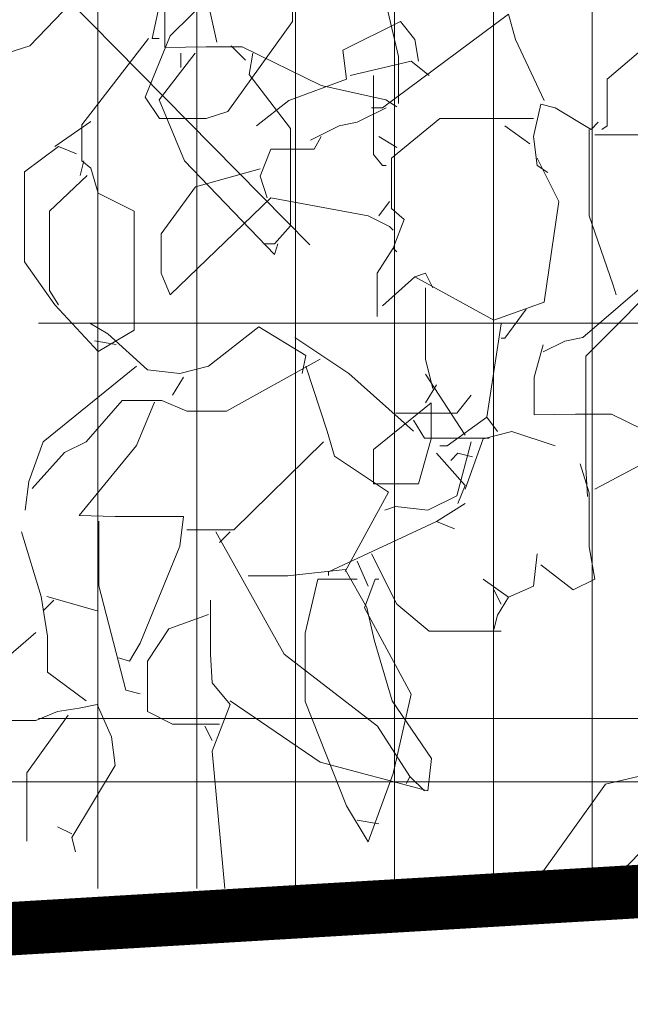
# Model space of a CAD drawing. Header units: millimetres. Extents: x 14400 to 93787, y -21104 to 39413.
# Tile 39 of 256: x 23182 to 23216, y 9741 to 9796. Entities that reach past the tile are written whole.
import ezdxf

# ---------------------------------------------------------------- set-up
doc = ezdxf.new("R2010")
doc.units = ezdxf.units.MM
doc.linetypes.add('HIDDEN', pattern=[9.525, 6.35, -3.175])
for name, color, linetype, lineweight in [('!MODUS_OPIS', 3, 'Continuous', 13), ('__MODUS_ŚCIANY', 2, 'Continuous', 35), ('_MODUS - zielen', 66, 'Continuous', 9), ('Hatch', 4, 'Continuous', 5), ('Opis', 8, 'Continuous', 13), ('Widok', 1, 'Continuous', 15)]:
    doc.layers.add(name, color=color, linetype=linetype, lineweight=lineweight)

msp = doc.modelspace()

# ---------------------------------------------------------------- hatches: boundary and pattern name
at = {"layer": 'Hatch', "ltscale": 2, "true_color": 0xc7c7c7}
h = msp.add_hatch(dxfattribs=at)
h.set_pattern_fill('GRATE', color=9, scale=7, angle=90)
h.paths.add_polyline_path([(23182.90184, 9824.23322), (23670.94642, 9824.23322), (23670.94642, 9747.23322), (23182.90184, 9747.23322)])

# ---------------------------------------------------------------- linework, layer by layer
at = {"layer": '!MODUS_OPIS', "linetype": 'HIDDEN', "ltscale": 2}
msp.add_lwpolyline([(23639.40184, 9753.23322), (22997.375, 9753.23322)], dxfattribs=at)
at = {"layer": '__MODUS_ŚCIANY', "ltscale": 2, "const_width": 3}
msp.add_lwpolyline([(22482.72843, 9742.23322), (23135.03227, 9742.23322), (23219.34561, 9747.23322), (23815.53999, 9747.23322)], dxfattribs=at)
at = {"layer": '_MODUS - zielen', "transparency": 33554687, "elevation": -6681.00084}
for points in [[(23204.05189, 9802.42277), (23200.8172, 9801.21003), (23198.79644, 9799.49196), (23196.77569, 9799.49196), (23192.73312, 9797.57179), (23190.30736, 9795.14644), (23188.89252, 9791.71031), (23189.7004, 9790.49756), (23192.32812, 9790.49756), (23193.541, 9790.90176), (23197.17963, 9795.95485), (23197.17963, 9799.39085), (23197.17963, 9799.59295)], [(23203.13545, 9791.35321), (23203.13545, 9793.98066), (23201.61909, 9800.44872), (23196.97061, 9802.47001), (23192.72514, 9798.83178), (23191.71529, 9798.62954), (23190.50242, 9798.02324)], [(23187.06576, 9799.43808), (23182.41728, 9794.5871), (23178.57668, 9793.37449), (23177.7688, 9794.1829), (23181.81137, 9799.84229), (23185.24697, 9800.65083), (23187.06576, 9801.66147), (23187.06576, 9799.43808)], [(23190.50242, 9798.42744), (23189.99696, 9796.60839), (23189.99696, 9794.48612), (23192.3212, 9794.53661), (23194.34289, 9794.53661), (23198.7894, 9792.36385), (23202.42803, 9791.55518), (23203.03394, 9791.15097)], [(23192.11923, 9798.42744), (23192.92817, 9794.78934)], [(23189.69348, 9796.81036), (23189.28954, 9794.99131), (23189.69348, 9794.99131)], [(23211.3281, 9791.5082), (23209.71128, 9794.9442), (23209.30734, 9796.35918), (23202.23205, 9791.10387), (23201.62614, 9791.10387)], [(23204.25386, 9793.73146), (23204.05189, 9794.9442), (23203.24295, 9795.95485), (23200.00932, 9794.3379), (23200.21129, 9792.72095), (23196.97766, 9791.5082), (23195.15781, 9790.09322)], [(23189.08757, 9794.99131), (23185.34848, 9790.14033), (23185.34848, 9788.11904), (23185.85394, 9787.71484), (23186.25788, 9786.29999), (23188.27863, 9785.28935), (23188.27863, 9778.61932), (23186.25788, 9777.40644), (23183.83212, 9780.03417), (23182.11379, 9782.45966), (23182.11379, 9787.5126), (23184.03409, 9788.92772), (23185.045, 9788.52325)], [(23193.73605, 9794.5871), (23194.54486, 9793.77869)], [(23216.98748, 9794.54), (23214.86521, 9792.72095), (23214.86521, 9790.09322), (23214.56173, 9789.89112)], [(23191.71529, 9794.1829), (23189.69348, 9791.55518), (23191.10833, 9788.11904), (23196.16167, 9782.86386), (23196.36364, 9783.4703)], [(23190.90636, 9794.1829), (23190.90636, 9793.37449)], [(23194.9488, 9794.1829), (23194.74683, 9792.97002), (23197.07107, 9789.93836), (23197.07107, 9784.48094), (23196.16167, 9783.4703), (23195.55576, 9783.4703)], [(23204.85977, 9792.92305), (23203.84992, 9793.73146), (23200.41326, 9792.92305)], [(23201.72765, 9792.92305), (23201.72765, 9788.47628), (23202.23205, 9787.86984), (23202.43507, 9787.86984)], [(23202.43507, 9791.10387), (23200.8172, 9790.29546), (23199.80735, 9790.09322), (23198.19053, 9789.28482)], [(23211.53007, 9787.46563), (23210.92416, 9787.86984), (23210.72219, 9789.48692), (23211.12613, 9791.30597), (23211.93506, 9791.10387), (23213.95582, 9789.89112), (23214.35976, 9790.29546)], [(23210.72219, 9790.49756), (23208.4984, 9790.49756), (23205.46674, 9790.49756), (23202.7375, 9788.27417), (23202.7375, 9785.44435), (23203.44492, 9784.83804), (23202.83901, 9783.22096), (23203.04098, 9783.01886)], [(23214.15779, 9789.5879), (23216.98748, 9789.5879), (23218.20036, 9790.09322), (23219.41324, 9790.29546), (23220.42414, 9790.49756), (23221.23202, 9788.67838), (23221.43399, 9787.06143), (23219.0093, 9783.01886), (23219.21127, 9782.21032)], [(23185.85394, 9790.34256), (23183.83212, 9788.92772)], [(23209.10431, 9790.09322), (23210.51916, 9789.08271)], [(23198.79644, 9789.48692), (23198.3925, 9788.77949), (23195.96675, 9788.77949), (23195.35978, 9787.26353), (23195.76478, 9786.05079)], [(23202.03008, 9789.48692), (23203.04098, 9788.88048)], [(23213.85431, 9789.89112), (23213.85431, 9785.04014), (23215.1687, 9781.19981), (23215.37067, 9780.59337)], [(23210.92416, 9788.27417), (23212.13703, 9785.84855), (23211.3281, 9780.18916), (23208.4984, 9779.17852), (23204.05189, 9781.60401), (23204.6578, 9781.80611), (23205.0628, 9780.99757)], [(23185.44894, 9788.11904), (23185.24697, 9787.31063)], [(23185.65091, 9787.31063), (23183.52864, 9785.28935), (23183.52864, 9780.84258), (23184.03409, 9780.03417)], [(23195.35978, 9787.66773), (23191.72221, 9786.65709), (23189.80191, 9784.0295), (23189.80191, 9781.80611), (23190.30736, 9780.59337), (23195.96675, 9786.05079), (23201.42417, 9785.04014), (23202.63704, 9784.43371), (23202.83901, 9784.2316)], [(23202.63704, 9785.84855), (23202.03008, 9785.04014)], [(23202.83901, 9783.22096), (23201.92962, 9781.80611), (23201.92962, 9779.38062)], [(23213.75385, 9769.27433), (23213.65234, 9770.89141), (23213.65234, 9777.15724), (23218.6043, 9782.10933), (23220.82808, 9782.10933), (23222.4449, 9782.21032), (23223.65778, 9780.79547), (23227.09431, 9779.98706), (23227.29628, 9778.77432), (23222.4449, 9774.73175), (23221.03005, 9773.3169), (23214.15779, 9769.67867)], [(23204.05189, 9781.60401), (23202.23205, 9779.98706)], [(23204.6578, 9780.99757), (23204.6578, 9776.95513), (23205.0628, 9775.33819)], [(23210.31719, 9779.78483), (23209.10431, 9778.16788), (23208.90234, 9778.16788)], [(23185.79131, 9779.0056), (23186.80222, 9778.39916), (23189.026, 9776.37801), (23190.84479, 9776.1759), (23192.46161, 9776.58011), (23195.29117, 9778.8035), (23197.91889, 9777.18641), (23197.71692, 9776.1759)], [(23208.90234, 9778.97642), (23208.09446, 9773.7211), (23208.70037, 9772.9127)], [(23186.05591, 9778.01288), (23187.26878, 9777.81065)], [(23197.31298, 9778.19706), (23200.34465, 9776.1759), (23203.98328, 9772.94187)], [(23198.72783, 9776.98431), (23193.47238, 9774.0535), (23191.24873, 9774.0535), (23189.83388, 9774.65994), (23187.61116, 9774.65994), (23185.58934, 9772.33544), (23184.37647, 9771.72913), (23182.55768, 9769.70784)], [(23188.41904, 9776.58011), (23183.16359, 9772.33544), (23182.35571, 9770.11205), (23182.15374, 9768.4951)], [(23197.91889, 9776.58011), (23199.13177, 9772.94187), (23199.53571, 9771.52703), (23202.56843, 9769.50574), (23200.14268, 9765.05897)], [(23204.6578, 9776.14659), (23206.88159, 9772.71046)], [(23191.04676, 9775.97367), (23190.44085, 9774.96316)], [(23205.26477, 9775.54029), (23204.6578, 9774.52965)], [(23189.42994, 9774.55882), (23188.41904, 9772.13333), (23185.1854, 9768.19188), (23187.20616, 9768.14139), (23191.04676, 9768.14139), (23190.84479, 9766.47381), (23188.62101, 9761.01666), (23188.0151, 9760.00602), (23187.40919, 9760.20812)], [(23204.96128, 9774.52965), (23201.72765, 9771.90205), (23201.72765, 9769.98189), (23204.25386, 9769.98189), (23204.96128, 9772.50836), (23204.96128, 9774.52965)], [(23202.97237, 9773.95252), (23206.40797, 9773.95252), (23207.21691, 9774.96316)], [(23203.98328, 9773.54818), (23204.58919, 9772.53767), (23207.62085, 9772.53767), (23208.22782, 9772.53767)], [(23208.09446, 9773.7211), (23205.87068, 9772.10416), (23205.46674, 9772.10416)], [(23211.93506, 9772.10416), (23209.50931, 9772.9127), (23207.89249, 9772.50836), (23206.88159, 9769.67867)], [(23198.9298, 9772.33544), (23193.87632, 9767.38347), (23191.24873, 9767.38347)], [(23207.21691, 9772.33544), (23206.40797, 9769.30351), (23204.79116, 9768.4951), (23202.97237, 9768.6972), (23202.3654, 9768.4951)], [(23205.26477, 9771.69982), (23206.88159, 9769.88077), (23206.47765, 9768.87013)], [(23207.28552, 9771.49772), (23206.47765, 9771.69982), (23206.07265, 9771.29562)], [(23213.34991, 9771.09351), (23213.85431, 9769.47643), (23213.85431, 9766.44464), (23214.15779, 9764.62545), (23212.94491, 9764.01915), (23211.12613, 9765.43399)], [(23206.88159, 9768.87013), (23205.26477, 9767.85948), (23206.27462, 9767.45528)], [(23186.29677, 9767.88866), (23186.29677, 9764.25056), (23187.81313, 9758.38894), (23188.62101, 9758.18684)], [(23205.26477, 9767.85948), (23199.20038, 9765.02979), (23199.20038, 9764.82769)], [(23181.95177, 9767.28235), (23183.06313, 9763.64425), (23183.41632, 9761.42087), (23183.41632, 9759.39958), (23185.58934, 9757.78263)], [(23192.86647, 9767.28235), (23196.70602, 9760.41022), (23201.96146, 9756.36778), (23203.78025, 9753.53796), (23203.57828, 9753.13375)], [(23193.67435, 9767.28235), (23193.06844, 9766.67592)], [(23200.8172, 9765.6361), (23201.42417, 9764.22125)], [(23201.62614, 9766.04043), (23203.04098, 9763.21061), (23204.85977, 9761.69464), (23208.90234, 9761.69464)], [(23210.92416, 9766.04043), (23210.72219, 9764.22125), (23209.30734, 9763.61494), (23207.89249, 9764.62545)], [(23193.67435, 9757.78263), (23198.72783, 9754.3465), (23204.79116, 9752.72942), (23204.99313, 9754.5486), (23202.7704, 9757.78263), (23201.75949, 9761.21876), (23201.35555, 9763.03781), (23200.14268, 9765.16008), (23196.90799, 9764.80637), (23194.68526, 9764.80637)], [(23200.8172, 9764.62545), (23198.59447, 9764.62545), (23197.88705, 9761.59366), (23197.88705, 9757.75332), (23200.21129, 9751.89157), (23201.42417, 9749.87041), (23202.83901, 9753.71075), (23203.84992, 9758.15753), (23201.2222, 9763.0085), (23201.82811, 9764.62545), (23202.03008, 9764.62545)], [(23208.4984, 9764.01915), (23208.90234, 9763.21061)], [(23183.77056, 9763.44215), (23183.16359, 9762.83571)], [(23183.36662, 9763.64425), (23186.19631, 9762.83571)], [(23192.56312, 9763.44215), (23192.56312, 9760.41022), (23192.66358, 9758.79327), (23193.67435, 9757.58053), (23192.66358, 9754.95281), (23193.37615, 9747.23322)], [(23209.30734, 9763.61494), (23208.70037, 9762.6043), (23208.4984, 9761.79576)], [(23192.46161, 9762.63361), (23190.23888, 9761.82507), (23189.026, 9760.00602), (23189.026, 9757.17619), (23190.44085, 9756.46877), (23193.06844, 9756.46877)], [(23182.75965, 9761.62297), (23180.63738, 9759.80392), (23180.63738, 9757.17619), (23180.3339, 9756.97409)], [(23179.92996, 9756.67087), (23182.75965, 9756.67087), (23183.97253, 9757.17619), (23185.1854, 9757.37843), (23186.19631, 9757.58053), (23187.00419, 9755.76135), (23187.20616, 9754.1444), (23184.78146, 9750.10183), (23184.98343, 9749.29329)], [(23184.57949, 9756.97409), (23182.2542, 9753.74006), (23182.2542, 9749.89972)], [(23192.25964, 9756.36778), (23192.66358, 9755.55924)], [(23220.01915, 9752.70011), (23215.37067, 9747.84913), (23211.53007, 9746.63652), (23210.72219, 9747.44493), (23214.76476, 9753.10431), (23218.20036, 9753.91285), (23220.01915, 9754.9235), (23220.01915, 9752.70011)], [(23203.78025, 9753.53796), (23204.58919, 9752.72942)], [(23184.78146, 9750.30393), (23183.97253, 9750.70827)], [(23200.8172, 9751.08303), (23202.03008, 9750.88106)]]:
    msp.add_lwpolyline(points, dxfattribs=at)
at = {"layer": '_MODUS - zielen', "transparency": 33554687}
for points in [[(23223.89389, 9770.71575), (23223.89389, 9773.34321), (23222.37753, 9779.81127), (23217.72905, 9781.83256), (23213.48358, 9778.19433), (23212.47373, 9777.99209), (23211.26086, 9777.38578)], [(23211.26086, 9777.78999), (23210.7554, 9775.97094), (23210.7554, 9773.84867), (23213.07964, 9773.89916), (23215.10133, 9773.89916), (23219.54784, 9771.7264), (23223.18647, 9770.91772), (23223.79238, 9770.51352)]]:
    msp.add_lwpolyline(points, dxfattribs=at)
at = {"layer": 'Opis'}
msp.add_lwpolyline([(23163.99192, 9818.04113), (23198.1495, 9783.40879)], dxfattribs=at)
at = {"layer": 'Widok', "ltscale": 2}
msp.add_lwpolyline([(23134.90184, 9742.23322), (23134.90184, 9753.23322), (23217.90184, 9753.23322)], dxfattribs=at)

doc.saveas('drawing.dxf')
